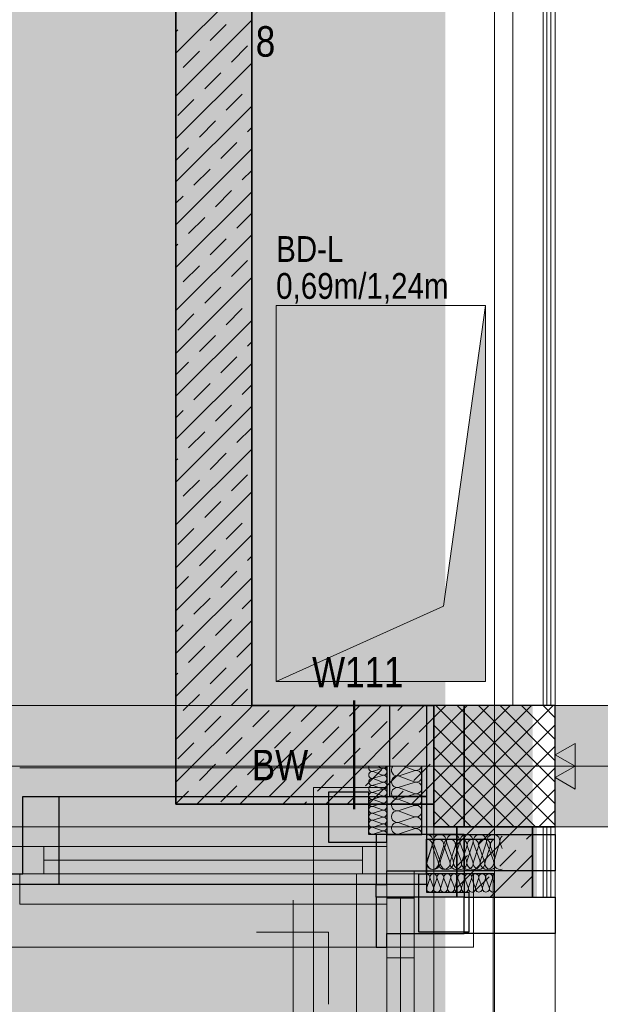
# Model space of a CAD drawing. Extents: x -620 to 300, y 62 to 1107.
# Tile 63 of 109: x -487 to -449, y 585 to 650. Entities that reach past the tile are written whole.
import ezdxf
from ezdxf.lldxf.tags import DXFTag

# ---------------------------------------------------------------- set-up
doc = ezdxf.new("R2010")
doc.units = 0
doc.layers.get('0').update_dxf_attribs({"lineweight": 35})
for name, color, linetype, lineweight, true_color in [('00 -Bauelemente -Dämmung innen', 7, 'Continuous', 9, 0xff7fe6), ('00 -Bauelemente -Gipskarton', 7, 'Continuous', 9, 0xff7fe6), ('30 -33 Aussenwände- 3 Aussenstützen', 7, 'Continuous', 50, 0x0000dd), ('30 -33 Aussenwände- 7 Fassade_ Elemente', 7, 'Continuous', 9, 0x00aacc), ('30 -34 Innenwände- 1 tragend', 7, 'Continuous', 13, 0xdd0806), ('30 -34 Innenwände- 2 nichttragend', 7, 'Continuous', 18, 0xff7fe6), ('30 -35 Decken- 1 Konstruktion-Träger- Stahlbeton', 7, 'grob-A06G9G5Q8I', 13, 0x33aa00), ('30 -35 Decken- 11 Bodendurchbruch', 7, 'Continuous', 15, 0x599559), ('60- 61 allgemeine Ausstattung- 1 Möbel', 7, 'Continuous', 9, 0x00cccc), ('70 -72 Beschriftung- 1 Beschriftung allgemein', 7, 'Continuous', 9, 0xff6633), ('70 -72 Beschriftung- 2 Beschriftung Bauteile', 7, 'Continuous', 9, 0x9999ff), ('70 -76 Bemaßung- 2 Allgemein', 9, 'Continuous', 5, 0x808080), ('iwb_Layout BA_Markierung', 7, 'Continuous', 9, 0xbadcdc), ('iwb_Schraffur_ Verglasung', 5, 'Continuous', 13, 0x0000ff), ('iwb_Schraffur_BW', 7, 'Continuous', 13, 0x7400e8), ('iwb_Sichtbeton', 2, 'Continuous', 50, 0xffff00), ('iwb_Sichtbeton-Shading', 2, 'Continuous', 50, 0xffff00)]:
    doc.layers.add(name, color=color, linetype=linetype, lineweight=lineweight, true_color=true_color)
for name, color, linetype, lineweight in [('70 -71 Achsen- 1 Gebäudeachsen', 7, 'STRICHPUNKT2-A06G9G5P8I', 18), ('70 -75 Raumstempel- 3 Wandstempel', 7, 'Continuous', 50), ('Keine', 7, 'Continuous', 9)]:
    doc.layers.add(name, color=color, linetype=linetype, lineweight=lineweight)
doc.layers.add('iwb_Schraffur_Unterzug', color=7, linetype='Continuous', lineweight=5, true_color=0xffffcc, plot=False)
doc.styles.get("Standard").update_dxf_attribs({"font": 'ARIALN.TTF'})
tags = doc.linetypes.add('grob-A06G9G5Q8I', pattern=[14, 3, -8, 3]).pattern_tags.tags
tags[8:9] = [DXFTag(74, 4), DXFTag(75, 0), DXFTag(340, '0'), DXFTag(46, 0.0), DXFTag(50, 0.0), DXFTag(44, 0.0), DXFTag(45, 0.0)]
tags[6:7] = [DXFTag(74, 4), DXFTag(75, 0), DXFTag(340, '0'), DXFTag(46, 0.0), DXFTag(50, 0.0), DXFTag(44, 0.0), DXFTag(45, 0.0)]
tags[4:5] = [DXFTag(74, 4), DXFTag(75, 0), DXFTag(340, '0'), DXFTag(46, 0.0), DXFTag(50, 0.0), DXFTag(44, 0.0), DXFTag(45, 0.0)]
tags = doc.linetypes.add('STRICHPUNKT2-A06G9G5P8I', pattern=[12.7, 6.35, -3.175, 0, -3.175]).pattern_tags.tags
tags[10:11] = [DXFTag(74, 4), DXFTag(75, 0), DXFTag(340, '0'), DXFTag(46, 0.0), DXFTag(50, 0.0), DXFTag(44, 0.0), DXFTag(45, 0.0)]
tags[8:9] = [DXFTag(74, 4), DXFTag(75, 0), DXFTag(340, '0'), DXFTag(46, 0.0), DXFTag(50, 0.0), DXFTag(44, 0.0), DXFTag(45, 0.0)]
tags[6:7] = [DXFTag(74, 4), DXFTag(75, 0), DXFTag(340, '0'), DXFTag(46, 0.0), DXFTag(50, 0.0), DXFTag(44, 0.0), DXFTag(45, 0.0)]
tags[4:5] = [DXFTag(74, 4), DXFTag(75, 0), DXFTag(340, '0'), DXFTag(46, 0.0), DXFTag(50, 0.0), DXFTag(44, 0.0), DXFTag(45, 0.0)]

# ---------------------------------------------------------------- blocks, each defined once
blk = doc.blocks.new('Shading-A06G9G1F8I', base_point=(-452.678, 592.291))
at = {"layer": 'iwb_Sichtbeton-Shading', "color": 51, "true_color": 0xffff7f}
for points in [[(-476.778, 768.431), (-476.178, 768.431), (-476.778, 605.034), (-476.178, 605.034)], [(-452.678, 592.291), (-453.278, 592.291), (-452.678, 596.931), (-453.278, 596.931)]]:
    blk.add_solid(points, dxfattribs=at)
blk = doc.blocks.new('Polygon-A06G9G5H8I')
at = {"color": 0, "linetype": 'ByBlock', "lineweight": -2, "ltscale": 0.13}
blk.add_solid([(-458.82, 78.086), (-538.531, 77.874), (-458.653, 1075.291), (-538.531, 1075.291)], dxfattribs=at)
blk = doc.blocks.new('Referenz-A06G9G5R8I')
at = {"layer": '00 -Bauelemente -Dämmung innen', "color": 0, "linetype": 'Continuous', "ltscale": 0.13}
for p, q in [((-454.278, 604.931), (-454.278, 761.931)), ((-452.278, 604.931), (-452.278, 761.931)), ((-452.978, 592.291), (-452.978, 596.931)), ((-452.278, 592.291), (-452.278, 596.931))]:
    blk.add_line(p, q, dxfattribs=at)
at = {"layer": '00 -Bauelemente -Gipskarton', "color": 0, "linetype": 'Continuous', "ltscale": 0.13}
for p, q in [((-452.278, 604.931), (-452.278, 761.931)), ((-452.028, 604.931), (-452.028, 761.931)), ((-451.778, 604.931), (-451.778, 761.931)), ((-452.278, 592.291), (-452.278, 596.931)), ((-452.028, 592.291), (-452.028, 596.931)), ((-451.778, 592.291), (-451.778, 596.931))]:
    blk.add_line(p, q, dxfattribs=at)
at = {"layer": '30 -33 Aussenwände- 3 Aussenstützen', "color": 0, "lineweight": 9}
for p, q in [((-459.478, 604.15), (-458.697, 604.931)), ((-459.478, 602.735), (-457.283, 604.931)), ((-459.478, 601.321), (-455.868, 604.931)), ((-459.478, 599.907), (-454.454, 604.931)), ((-459.478, 598.493), (-453.04, 604.931)), ((-459.478, 597.079), (-451.626, 604.931)), ((-459.36, 604.931), (-451.478, 597.049)), ((-457.946, 604.931), (-451.478, 598.463)), ((-456.532, 604.931), (-451.478, 599.877)), ((-455.118, 604.931), (-451.478, 601.292)), ((-453.704, 604.931), (-451.478, 602.706)), ((-452.289, 604.931), (-451.478, 604.12)), ((-459.478, 603.635), (-452.775, 596.931)), ((-458.211, 596.931), (-451.478, 603.664)), ((-459.478, 602.221), (-454.189, 596.931)), ((-456.797, 596.931), (-451.478, 602.25)), ((-455.478, 601.931), (-455.478, 599.931)), ((-459.478, 600.806), (-455.603, 596.931)), ((-456.478, 600.931), (-454.478, 600.931)), ((-455.383, 596.931), (-451.478, 600.836)), ((-459.478, 599.392), (-457.017, 596.931)), ((-453.969, 596.931), (-451.478, 599.422)), ((-459.478, 597.978), (-458.432, 596.931)), ((-452.555, 596.931), (-451.478, 598.008))]:
    blk.add_line(p, q, dxfattribs=at)
at = {"layer": '30 -33 Aussenwände- 3 Aussenstützen', "color": 0, "linetype": 'Continuous', "lineweight": -2, "ltscale": 0.25}
for p, q in [((-451.478, 604.931), (-459.478, 604.931)), ((-459.478, 604.931), (-459.478, 596.931)), ((-451.478, 596.931), (-451.478, 604.931)), ((-459.478, 596.931), (-451.478, 596.931))]:
    blk.add_line(p, q, dxfattribs=at)
at = {"layer": '30 -33 Aussenwände- 7 Fassade_ Elemente', "color": 0, "linetype": 'Continuous', "ltscale": 0.13}
for p, q in [((-538.531, 604.931), (-459.978, 604.931)), ((-459.978, 604.931), (-459.978, 593.831)), ((-455.478, 599.931), (-455.478, 601.931)), ((-455.478, 599.931), (-455.478, 601.931)), ((-462.875, 600.79), (-463.475, 600.597)), ((-462.875, 600.812), (-463.197, 600.932)), ((-460.778, 600.669), (-461.489, 600.931)), ((-454.478, 600.931), (-456.478, 600.931)), ((-454.478, 600.931), (-456.478, 600.931)), ((-462.876, 600.33), (-463.476, 600.138)), ((-463.476, 600.115), (-462.876, 599.893)), ((-463.475, 600.575), (-462.876, 600.353)), ((-460.778, 600.631), (-461.778, 600.31)), ((-461.778, 600.272), (-460.778, 599.903)), ((-462.578, 599.531), (-467.418, 599.531)), ((-467.418, 599.531), (-467.418, 542.331)), ((-462.876, 599.87), (-463.476, 599.678)), ((-463.476, 599.656), (-462.876, 599.433)), ((-462.876, 599.411), (-463.476, 599.218)), ((-462.578, 596.431), (-462.578, 599.531)), ((-460.778, 599.865), (-461.778, 599.544)), ((-461.778, 599.506), (-460.778, 599.136)), ((-462.877, 598.951), (-463.477, 598.759)), ((-463.477, 598.736), (-462.877, 598.514)), ((-463.476, 599.196), (-462.877, 598.974)), ((-460.778, 599.099), (-461.778, 598.778)), ((-461.778, 598.74), (-460.778, 598.37)), ((-462.877, 598.492), (-463.477, 598.299)), ((-463.477, 598.277), (-462.877, 598.054)), ((-460.778, 598.333), (-461.778, 598.012)), ((-463.478, 597.817), (-462.878, 597.595)), ((-462.878, 597.572), (-463.478, 597.38)), ((-462.877, 598.032), (-463.477, 597.84)), ((-461.778, 597.974), (-460.778, 597.604)), ((-460.778, 597.567), (-461.778, 597.245)), ((-463.478, 597.357), (-462.878, 597.135)), ((-462.878, 597.113), (-463.478, 596.92)), ((-463.478, 596.898), (-462.878, 596.676)), ((-461.778, 597.208), (-460.778, 596.838)), ((-460.778, 596.801), (-461.778, 596.479)), ((-462.878, 596.653), (-463.479, 596.461)), ((-451.478, 596.431), (-462.578, 596.431)), ((-457.478, 596.431), (-451.478, 596.431)), ((-457.478, 592.291), (-457.478, 596.431)), ((-451.478, 596.431), (-451.478, 592.291)), ((-451.478, 545.431), (-451.478, 596.431)), ((-459.609, 595.631), (-459.93, 594.631)), ((-459.553, 595.856), (-459.923, 594.706)), ((-459.201, 594.631), (-459.571, 595.631)), ((-459.085, 594.706), (-459.51, 595.856)), ((-458.843, 595.631), (-459.164, 594.631)), ((-458.672, 595.856), (-459.042, 594.706)), ((-458.435, 594.631), (-458.805, 595.631)), ((-458.204, 594.706), (-458.629, 595.856)), ((-458.077, 595.631), (-458.398, 594.631)), ((-457.791, 595.856), (-458.161, 594.706)), ((-457.669, 594.631), (-458.039, 595.631)), ((-457.323, 594.706), (-457.748, 595.856)), ((-457.31, 595.631), (-457.632, 594.631)), ((-456.91, 595.856), (-457.28, 594.706)), ((-456.903, 594.631), (-457.273, 595.631)), ((-456.442, 594.706), (-456.867, 595.856)), ((-456.544, 595.631), (-456.866, 594.631)), ((-456.137, 594.631), (-456.507, 595.631)), ((-456.029, 595.856), (-456.399, 594.706)), ((-455.778, 595.631), (-456.1, 594.631)), ((-455.561, 594.706), (-455.986, 595.856)), ((-455.741, 595.631), (-455.478, 594.921)), ((-455.148, 595.856), (-455.518, 594.706)), ((-455.105, 595.856), (-454.978, 595.513)), ((-462.578, 594.031), (-462.578, 547.831)), ((-460.778, 594.031), (-462.578, 594.031)), ((-460.778, 547.831), (-460.778, 594.031)), ((-459.978, 593.831), (-456.878, 593.831)), ((-456.878, 593.831), (-456.878, 588.991)), ((-459.756, 593.531), (-459.949, 592.931)), ((-459.512, 592.931), (-459.734, 593.531)), ((-459.297, 593.531), (-459.489, 592.931)), ((-459.052, 592.932), (-459.274, 593.531)), ((-458.837, 593.532), (-459.03, 592.932)), ((-458.592, 592.932), (-458.815, 593.532)), ((-458.378, 593.532), (-458.57, 592.932)), ((-458.133, 592.932), (-458.355, 593.532)), ((-457.918, 593.532), (-458.11, 592.932)), ((-457.673, 592.933), (-457.895, 593.532)), ((-457.458, 593.533), (-457.651, 592.933)), ((-457.213, 592.933), (-457.436, 593.533)), ((-456.999, 593.533), (-457.191, 592.933)), ((-456.754, 592.933), (-456.976, 593.533)), ((-456.539, 593.534), (-456.731, 592.933)), ((-456.294, 592.934), (-456.516, 593.534)), ((-456.079, 593.534), (-456.272, 592.934)), ((-455.835, 592.934), (-456.057, 593.534)), ((-455.62, 593.534), (-455.812, 592.934)), ((-455.597, 593.534), (-455.478, 593.212)), ((-451.478, 592.291), (-457.478, 592.291)), ((-466.418, 589.991), (-471.165, 589.991)), ((-466.418, 585.245), (-466.418, 589.991)), ((-462.578, 585.245), (-462.578, 589.891)), ((-462.578, 589.891), (-460.778, 589.891)), ((-460.778, 589.891), (-460.778, 585.245)), ((-451.478, 589.891), (-451.478, 585.245)), ((-456.878, 588.991), (-538.531, 588.991)), ((-471.165, 588.991), (-467.418, 588.991)), ((-467.418, 588.991), (-467.418, 585.245))]:
    blk.add_line(p, q, dxfattribs=at)
at = {"layer": '30 -33 Aussenwände- 7 Fassade_ Elemente', "color": 0, "linetype": 'Continuous', "lineweight": -2, "ltscale": 0.25}
for p, q in [((-462.378, 604.931), (-459.978, 604.931)), ((-462.378, 598.931), (-462.378, 604.931)), ((-459.978, 604.931), (-459.978, 598.931)), ((-462.578, 600.931), (-462.578, 596.431)), ((-460.278, 596.431), (-460.278, 600.931)), ((-486.578, 593.831), (-486.578, 598.931)), ((-486.578, 598.931), (-484.178, 598.931)), ((-484.178, 598.931), (-459.978, 598.931)), ((-484.178, 593.131), (-484.178, 598.931)), ((-471.165, 598.931), (-459.978, 598.931)), ((-463.778, 599.231), (-466.418, 599.231)), ((-466.418, 599.231), (-466.418, 595.931)), ((-463.778, 596.431), (-463.778, 599.231)), ((-459.978, 598.931), (-462.378, 598.931)), ((-459.978, 598.931), (-459.978, 593.131)), ((-459.978, 598.931), (-459.978, 596.431)), ((-462.578, 596.431), (-463.778, 596.431)), ((-457.478, 596.431), (-463.278, 596.431)), ((-463.278, 596.431), (-463.278, 593.131)), ((-462.578, 596.431), (-460.278, 596.431)), ((-462.578, 595.931), (-462.578, 596.431)), ((-459.978, 596.431), (-457.478, 596.431)), ((-457.478, 596.431), (-457.478, 592.291)), ((-457.478, 594.031), (-457.478, 596.431)), ((-457.478, 596.431), (-451.478, 596.431)), ((-451.478, 596.431), (-451.478, 594.031)), ((-466.418, 595.931), (-462.578, 595.931)), ((-459.978, 593.831), (-459.978, 596.131)), ((-459.978, 596.131), (-455.478, 596.131)), ((-487.478, 593.831), (-486.578, 593.831)), ((-462.578, 593.131), (-462.578, 594.031)), ((-462.578, 594.031), (-457.478, 594.031)), ((-460.478, 589.991), (-460.478, 593.831)), ((-460.478, 593.831), (-459.978, 593.831)), ((-459.978, 593.831), (-459.978, 592.631)), ((-455.478, 593.831), (-459.978, 593.831)), ((-451.478, 594.031), (-457.478, 594.031)), ((-484.178, 593.131), (-487.478, 593.131)), ((-459.978, 593.131), (-484.178, 593.131)), ((-463.278, 593.131), (-471.165, 593.131)), ((-463.278, 592.291), (-463.278, 593.131)), ((-463.278, 593.131), (-462.578, 593.131)), ((-457.478, 592.291), (-463.278, 592.291)), ((-463.278, 592.291), (-463.278, 588.991)), ((-459.978, 592.631), (-457.178, 592.631)), ((-457.478, 589.891), (-457.478, 592.291)), ((-457.478, 592.291), (-451.478, 592.291)), ((-457.178, 592.631), (-457.178, 589.991)), ((-451.478, 592.291), (-451.478, 589.891)), ((-462.578, 588.991), (-462.578, 589.891)), ((-462.578, 589.891), (-457.478, 589.891)), ((-457.178, 589.991), (-460.478, 589.991)), ((-451.478, 589.891), (-457.478, 589.891)), ((-463.278, 588.991), (-462.578, 588.991))]:
    blk.add_line(p, q, dxfattribs=at)
at = {"layer": '30 -33 Aussenwände- 7 Fassade_ Elemente', "color": 0}
for p, q in [((-462.578, 600.831), (-486.778, 600.831)), ((-462.578, 595.631), (-462.578, 600.831)), ((-485.178, 595.631), (-486.778, 595.631)), ((-485.178, 595.631), (-464.178, 595.631)), ((-485.178, 595.631), (-485.178, 593.831)), ((-464.178, 595.631), (-464.178, 593.831)), ((-464.178, 595.631), (-462.578, 595.631)), ((-462.578, 595.631), (-462.578, 593.831)), ((-485.178, 594.731), (-464.178, 594.731)), ((-486.778, 591.831), (-486.778, 593.831)), ((-486.778, 593.831), (-485.178, 593.831)), ((-464.178, 593.831), (-485.178, 593.831)), ((-464.578, 548.031), (-464.578, 593.831)), ((-464.578, 593.831), (-462.578, 593.831)), ((-462.578, 593.831), (-464.178, 593.831)), ((-462.578, 593.831), (-462.578, 591.831)), ((-462.578, 593.831), (-462.578, 592.231)), ((-460.778, 593.831), (-462.578, 593.831)), ((-455.578, 593.831), (-460.778, 593.831)), ((-460.778, 592.231), (-460.778, 593.831)), ((-455.578, 548.031), (-455.578, 593.831)), ((-462.578, 591.831), (-486.778, 591.831)), ((-462.578, 549.631), (-462.578, 592.231)), ((-462.578, 592.231), (-460.778, 592.231)), ((-461.678, 592.231), (-461.678, 549.631)), ((-460.778, 592.231), (-460.778, 549.631))]:
    blk.add_line(p, q, dxfattribs=at)
at = {"layer": '30 -33 Aussenwände- 7 Fassade_ Elemente', "color": 0, "linetype": 'Continuous', "lineweight": 18, "ltscale": 0.18}
for p, q in [((-488.378, 595.631), (-486.578, 595.631)), ((-486.578, 595.631), (-486.578, 593.831)), ((-486.578, 593.831), (-488.378, 593.831)), ((-462.578, 592.231), (-462.578, 594.031)), ((-462.578, 594.031), (-460.778, 594.031)), ((-460.778, 594.031), (-460.778, 592.231)), ((-460.778, 592.231), (-462.578, 592.231)), ((-461.678, 592.231), (-461.678, 549.631)), ((-462.578, 589.891), (-460.778, 589.891)), ((-462.578, 588.291), (-462.578, 589.891)), ((-460.778, 589.891), (-460.778, 588.291)), ((-460.778, 588.291), (-462.578, 588.291)), ((-461.678, 585.245), (-461.678, 588.291))]:
    blk.add_line(p, q, dxfattribs=at)
at = {"layer": '30 -33 Aussenwände- 7 Fassade_ Elemente', "color": 0, "linetype": 'Continuous', "ltscale": 0.13}
for centre, major_axis, end_param in [((-463.546, 600.816), (-0.198, 0.116), 2.411197), ((-462.805, 601.031), (-0.071, -0.219), 1.434048), ((-462.805, 600.571), (0.186, 0.135), 1.254884), ((-462.805, 600.571), (0.186, -0.135), 1.254884), ((-461.896, 600.674), (-0.283, 0.257), 2.619647), ((-460.661, 601.033), (-0.117, -0.364), 1.613483), ((-463.546, 599.897), (0.071, 0.219), 3.765224), ((-463.546, 600.356), (0.071, 0.219), 3.765224), ((-463.546, 600.356), (-0.186, 0.135), 1.255075), ((-463.546, 600.356), (0.071, 0.219), 1.255075), ((-463.546, 600.356), (-0.186, -0.135), 1.255075), ((-463.546, 599.897), (0.071, 0.219), 1.255075), ((-462.805, 600.571), (-0.071, -0.219), 1.254884), ((-462.805, 600.111), (-0.071, -0.219), 3.764652), ((-462.805, 600.111), (0.186, 0.135), 1.254884), ((-462.805, 600.111), (0.186, -0.135), 1.254884), ((-461.896, 599.908), (0.117, 0.364), 3.765224), ((-461.896, 599.908), (-0.31, 0.225), 1.255075), ((-461.896, 599.908), (0.117, 0.364), 1.255075), ((-460.661, 600.267), (0.31, 0.225), 1.254884), ((-460.661, 600.267), (-0.117, -0.364), 1.254884), ((-460.661, 600.267), (0.31, -0.225), 1.254884), ((-463.546, 599.897), (-0.186, 0.135), 1.255075), ((-463.547, 599.437), (0.071, 0.219), 3.765224), ((-463.546, 599.897), (-0.186, -0.135), 1.255075), ((-462.806, 599.192), (-0.071, -0.219), 3.764652), ((-462.805, 600.111), (-0.071, -0.219), 1.254884), ((-462.806, 599.652), (-0.071, -0.219), 3.764652), ((-462.806, 599.652), (0.186, 0.135), 1.254884), ((-462.806, 599.652), (-0.071, -0.219), 1.254884), ((-462.806, 599.652), (0.186, -0.135), 1.254884), ((-461.896, 599.142), (0.117, 0.364), 3.765224), ((-461.896, 599.908), (-0.31, -0.225), 1.255075), ((-461.896, 599.142), (0.117, 0.364), 1.255075), ((-460.661, 599.501), (-0.117, -0.364), 3.764652), ((-460.661, 599.501), (0.31, 0.225), 1.254884), ((-460.661, 599.501), (0.31, -0.225), 1.254884), ((-463.547, 598.518), (0.071, 0.219), 3.765224), ((-463.547, 598.977), (0.071, 0.219), 3.765224), ((-462.806, 598.733), (-0.071, -0.219), 3.764652), ((-461.896, 599.142), (-0.31, 0.225), 1.255075), ((-461.896, 598.376), (0.117, 0.364), 3.765224), ((-461.896, 599.142), (-0.31, -0.225), 1.255075), ((-460.661, 599.501), (-0.117, -0.364), 1.254884), ((-460.661, 598.735), (-0.117, -0.364), 3.764652), ((-460.661, 598.735), (0.31, 0.225), 1.254884), ((-460.661, 598.735), (0.31, -0.225), 1.254884), ((-463.548, 598.058), (0.071, 0.219), 3.765224), ((-462.807, 598.273), (-0.071, -0.219), 3.764652), ((-460.661, 598.735), (-0.117, -0.364), 1.254884), ((-460.661, 597.969), (-0.117, -0.364), 3.764652), ((-463.548, 597.599), (0.071, 0.219), 3.765224), ((-462.807, 597.813), (-0.071, -0.219), 3.764652), ((-462.807, 597.354), (-0.071, -0.219), 3.764652), ((-461.896, 597.61), (0.117, 0.364), 3.765224), ((-460.661, 597.203), (-0.117, -0.364), 3.764652), ((-463.548, 597.139), (0.071, 0.219), 3.765224), ((-463.549, 596.679), (0.071, 0.219), 3.765224), ((-462.808, 596.894), (-0.071, -0.219), 3.764652), ((-461.896, 596.844), (0.117, 0.364), 3.765224), ((-460.661, 596.437), (0.383, -0.005), 1.896254), ((-462.808, 596.434), (0.23, -0.003), 1.896254), ((-459.972, 595.991), (0.419, -0.135), 1.896254), ((-459.207, 595.748), (0.364, -0.117), 3.764652), ((-459.091, 595.991), (0.419, -0.135), 3.764652), ((-458.441, 595.748), (0.364, -0.117), 3.764652), ((-458.21, 595.991), (0.419, -0.135), 3.764652), ((-457.675, 595.748), (0.364, -0.117), 3.764652), ((-457.675, 595.748), (0.225, 0.31), 1.254884), ((-457.329, 595.991), (0.419, -0.135), 3.764652), ((-457.329, 595.991), (-0.258, 0.356), 1.254884), ((-457.329, 595.991), (0.258, 0.356), 1.254884), ((-456.909, 595.748), (0.364, -0.117), 3.764652), ((-456.909, 595.748), (0.225, 0.31), 1.254884), ((-457.329, 595.991), (0.419, -0.135), 1.254884), ((-456.448, 595.991), (0.419, -0.135), 3.764652), ((-456.448, 595.991), (-0.258, 0.356), 1.254884), ((-456.448, 595.991), (0.258, 0.356), 1.254884), ((-456.143, 595.748), (0.225, 0.31), 1.254884), ((-456.448, 595.991), (0.419, -0.135), 1.254884), ((-455.567, 595.991), (-0.258, 0.356), 1.254884), ((-455.567, 595.991), (0.258, 0.356), 1.254884), ((-455.567, 595.991), (0.419, -0.135), 1.254884), ((-454.686, 595.991), (-0.292, 0.329), 1.157172), ((-459.973, 595.748), (0.364, -0.117), 1.896254), ((-457.675, 595.748), (-0.225, 0.31), 1.254884), ((-457.675, 595.748), (0.364, -0.117), 1.254884), ((-456.909, 595.748), (-0.225, 0.31), 1.254884), ((-456.909, 595.748), (0.364, -0.117), 1.254884), ((-456.143, 595.748), (-0.225, 0.31), 1.254884), ((-456.143, 595.748), (0.364, -0.117), 1.254884), ((-455.377, 595.748), (-0.102, 0.369), 1.613483), ((-459.504, 594.571), (-0.419, 0.135), 3.765224), ((-459.566, 594.514), (-0.364, 0.117), 3.765224), ((-458.8, 594.514), (-0.364, 0.117), 3.765224), ((-458.623, 594.571), (-0.419, 0.135), 3.765224), ((-458.034, 594.514), (-0.364, 0.117), 3.765224), ((-457.742, 594.571), (-0.419, 0.135), 3.765224), ((-457.268, 594.514), (-0.364, 0.117), 1.255075), ((-457.268, 594.514), (-0.364, 0.117), 3.765224), ((-457.268, 594.514), (-0.225, -0.31), 1.255075), ((-456.861, 594.571), (-0.419, 0.135), 1.255075), ((-456.861, 594.571), (-0.419, 0.135), 3.765224), ((-456.861, 594.571), (-0.258, -0.356), 1.255075), ((-457.268, 594.514), (0.225, -0.31), 1.255075), ((-456.502, 594.514), (-0.364, 0.117), 3.765224), ((-456.502, 594.514), (-0.364, 0.117), 1.255075), ((-456.502, 594.514), (-0.225, -0.31), 1.255075), ((-456.861, 594.571), (0.258, -0.356), 1.255075), ((-455.98, 594.571), (-0.419, 0.135), 3.765224), ((-455.98, 594.571), (-0.419, 0.135), 1.255075), ((-456.502, 594.514), (0.225, -0.31), 1.255075), ((-455.98, 594.571), (-0.258, -0.356), 1.255075), ((-455.735, 594.514), (-0.364, 0.117), 2.619647), ((-455.98, 594.571), (0.258, -0.356), 1.255075), ((-455.099, 594.571), (-0.419, 0.135), 2.160679), ((-459.975, 593.601), (0.219, -0.07), 1.896254), ((-459.515, 593.602), (0.219, -0.07), 3.764652), ((-459.056, 593.602), (0.219, -0.07), 3.764652), ((-458.596, 593.602), (0.219, -0.07), 3.764652), ((-458.137, 593.603), (0.219, -0.07), 3.764652), ((-457.677, 593.603), (0.219, -0.07), 3.764652), ((-457.217, 593.603), (0.219, -0.07), 3.764652), ((-456.758, 593.604), (0.219, -0.07), 3.764652), ((-456.758, 593.604), (-0.135, 0.186), 1.254884), ((-456.758, 593.604), (0.135, 0.186), 1.254884), ((-456.758, 593.604), (0.219, -0.07), 1.254884), ((-456.298, 593.604), (0.219, -0.07), 3.764652), ((-456.298, 593.604), (-0.135, 0.186), 1.254884), ((-456.298, 593.604), (0.135, 0.186), 1.254884), ((-456.298, 593.604), (0.219, -0.07), 1.254884), ((-455.838, 593.604), (-0.135, 0.186), 1.254884), ((-455.838, 593.604), (0.135, 0.186), 1.254884), ((-455.838, 593.604), (0.219, -0.07), 1.254884), ((-455.379, 593.605), (-0.1, 0.207), 1.434048), ((-459.73, 592.861), (-0.219, 0.07), 3.765224), ((-459.271, 592.861), (-0.219, 0.07), 3.765224), ((-458.811, 592.861), (-0.219, 0.07), 3.765224), ((-458.351, 592.862), (-0.219, 0.07), 3.765224), ((-457.892, 592.862), (-0.219, 0.07), 3.765224), ((-457.432, 592.862), (-0.219, 0.07), 3.765224), ((-456.972, 592.863), (-0.219, 0.07), 3.765224), ((-456.513, 592.863), (-0.219, 0.07), 3.765224), ((-456.513, 592.863), (-0.219, 0.07), 1.255075), ((-456.513, 592.863), (0.135, -0.186), 1.255075), ((-456.053, 592.863), (-0.219, 0.07), 1.255075), ((-456.053, 592.863), (-0.219, 0.07), 3.765224), ((-456.053, 592.863), (0.135, -0.186), 1.255075), ((-455.593, 592.864), (-0.219, 0.07), 2.411197), ((-456.513, 592.863), (-0.135, -0.186), 1.255075), ((-456.053, 592.863), (-0.135, -0.186), 1.255075)]:
    blk.add_ellipse(centre, major_axis=major_axis, ratio=1, start_param=0, end_param=end_param, dxfattribs=at)
at = {"layer": '30 -34 Innenwände- 1 tragend', "color": 0, "linetype": 'Continuous', "ltscale": 0.13}
for p, q in [((-476.478, 768.431), (-476.478, 598.431)), ((-471.478, 761.931), (-471.478, 604.931)), ((-471.478, 604.931), (-459.478, 604.931)), ((-459.478, 598.431), (-459.478, 604.931)), ((-476.478, 598.431), (-459.478, 598.431)), ((-457.978, 596.931), (-457.978, 592.291)), ((-457.978, 596.931), (-452.978, 596.931)), ((-452.978, 596.931), (-452.978, 592.291)), ((-457.978, 592.291), (-452.978, 592.291))]:
    blk.add_line(p, q, dxfattribs=at)
at = {"layer": '30 -34 Innenwände- 1 tragend', "color": 0, "lineweight": 35}
for p, q in [((-476.478, 768.431), (-476.478, 598.431)), ((-471.478, 761.931), (-471.478, 604.931)), ((-471.478, 604.931), (-459.478, 604.931)), ((-476.478, 598.431), (-459.478, 598.431)), ((-457.978, 596.931), (-457.978, 592.291)), ((-452.978, 596.931), (-452.978, 592.291))]:
    blk.add_line(p, q, dxfattribs=at)
at = {"layer": '30 -34 Innenwände- 1 tragend', "color": 0, "lineweight": 9}
for p, q in [((-476.478, 647.961), (-471.478, 652.961)), ((-476.478, 647.961), (-471.478, 652.961)), ((-476.478, 645.132), (-471.478, 650.132)), ((-476.478, 645.132), (-471.478, 650.132)), ((-476.478, 649.375), (-476.353, 649.501)), ((-476.478, 649.375), (-476.353, 649.501)), ((-474.231, 648.793), (-473.171, 649.854)), ((-474.231, 648.793), (-473.171, 649.854)), ((-472.817, 647.379), (-471.756, 648.44)), ((-472.817, 647.379), (-471.756, 648.44)), ((-475.999, 647.026), (-474.938, 648.086)), ((-475.999, 647.026), (-474.938, 648.086)), ((-476.478, 642.304), (-471.478, 647.304)), ((-476.478, 642.304), (-471.478, 647.304)), ((-474.585, 645.612), (-473.524, 646.672)), ((-474.585, 645.612), (-473.524, 646.672)), ((-476.353, 643.844), (-475.292, 644.904)), ((-476.353, 643.844), (-475.292, 644.904)), ((-473.171, 644.197), (-472.11, 645.258)), ((-473.171, 644.197), (-472.11, 645.258)), ((-476.478, 639.476), (-471.478, 644.476)), ((-476.478, 639.476), (-471.478, 644.476)), ((-474.938, 642.43), (-473.878, 643.49)), ((-474.938, 642.43), (-473.878, 643.49)), ((-471.756, 642.783), (-471.478, 643.061)), ((-471.756, 642.783), (-471.478, 643.061)), ((-476.478, 640.89), (-475.646, 641.722)), ((-476.478, 640.89), (-475.646, 641.722)), ((-476.478, 636.647), (-471.478, 641.647)), ((-476.478, 636.647), (-471.478, 641.647)), ((-473.524, 641.015), (-472.464, 642.076)), ((-473.524, 641.015), (-472.464, 642.076)), ((-475.292, 639.248), (-474.231, 640.308)), ((-475.292, 639.248), (-474.231, 640.308)), ((-472.11, 639.601), (-471.478, 640.233)), ((-472.11, 639.601), (-471.478, 640.233)), ((-476.478, 633.819), (-471.478, 638.819)), ((-476.478, 633.819), (-471.478, 638.819)), ((-476.478, 638.061), (-475.999, 638.54)), ((-476.478, 638.061), (-475.999, 638.54)), ((-473.878, 637.833), (-472.817, 638.894)), ((-473.878, 637.833), (-472.817, 638.894)), ((-475.646, 636.066), (-474.585, 637.126)), ((-475.646, 636.066), (-474.585, 637.126)), ((-472.464, 636.419), (-471.478, 637.404)), ((-472.464, 636.419), (-471.478, 637.404)), ((-476.478, 630.99), (-471.478, 635.99)), ((-476.478, 630.99), (-471.478, 635.99)), ((-476.478, 635.233), (-476.353, 635.358)), ((-476.478, 635.233), (-476.353, 635.358)), ((-474.231, 634.651), (-473.171, 635.712)), ((-474.231, 634.651), (-473.171, 635.712)), ((-475.999, 632.884), (-474.938, 633.944)), ((-475.999, 632.884), (-474.938, 633.944)), ((-472.817, 633.237), (-471.756, 634.298)), ((-472.817, 633.237), (-471.756, 634.298)), ((-476.478, 628.162), (-471.478, 633.162)), ((-476.478, 628.162), (-471.478, 633.162)), ((-474.585, 631.469), (-473.524, 632.53)), ((-474.585, 631.469), (-473.524, 632.53)), ((-476.353, 629.702), (-475.292, 630.762)), ((-476.353, 629.702), (-475.292, 630.762)), ((-473.171, 630.055), (-472.11, 631.116)), ((-473.171, 630.055), (-472.11, 631.116)), ((-476.478, 625.333), (-471.478, 630.333)), ((-476.478, 625.333), (-471.478, 630.333)), ((-474.938, 628.287), (-473.878, 629.348)), ((-474.938, 628.287), (-473.878, 629.348)), ((-471.756, 628.641), (-471.478, 628.919)), ((-471.756, 628.641), (-471.478, 628.919)), ((-476.478, 626.748), (-475.646, 627.58)), ((-476.478, 626.748), (-475.646, 627.58)), ((-476.478, 622.505), (-471.478, 627.505)), ((-476.478, 622.505), (-471.478, 627.505)), ((-473.524, 626.873), (-472.464, 627.934)), ((-473.524, 626.873), (-472.464, 627.934)), ((-475.292, 625.105), (-474.231, 626.166)), ((-475.292, 625.105), (-474.231, 626.166)), ((-472.11, 625.459), (-471.478, 626.091)), ((-472.11, 625.459), (-471.478, 626.091)), ((-473.878, 623.691), (-472.817, 624.752)), ((-473.878, 623.691), (-472.817, 624.752)), ((-476.478, 619.677), (-471.478, 624.677)), ((-476.478, 619.677), (-471.478, 624.677)), ((-476.478, 623.919), (-475.999, 624.398)), ((-476.478, 623.919), (-475.999, 624.398)), ((-475.646, 621.923), (-474.585, 622.984)), ((-475.646, 621.923), (-474.585, 622.984)), ((-472.464, 622.277), (-471.478, 623.262)), ((-472.464, 622.277), (-471.478, 623.262)), ((-476.478, 616.848), (-471.478, 621.848)), ((-476.478, 616.848), (-471.478, 621.848)), ((-474.231, 620.509), (-473.171, 621.57)), ((-474.231, 620.509), (-473.171, 621.57)), ((-476.478, 621.091), (-476.353, 621.216)), ((-476.478, 621.091), (-476.353, 621.216)), ((-475.999, 618.741), (-474.938, 619.802)), ((-475.999, 618.741), (-474.938, 619.802)), ((-472.817, 619.095), (-471.756, 620.156)), ((-472.817, 619.095), (-471.756, 620.156)), ((-476.478, 614.02), (-471.478, 619.02)), ((-476.478, 614.02), (-471.478, 619.02)), ((-474.585, 617.327), (-473.524, 618.388)), ((-474.585, 617.327), (-473.524, 618.388)), ((-473.171, 615.913), (-472.11, 616.974)), ((-473.171, 615.913), (-472.11, 616.974)), ((-476.353, 615.559), (-475.292, 616.62)), ((-476.353, 615.559), (-475.292, 616.62)), ((-476.478, 611.191), (-471.478, 616.191)), ((-476.478, 611.191), (-471.478, 616.191)), ((-474.938, 614.145), (-473.878, 615.206)), ((-474.938, 614.145), (-473.878, 615.206)), ((-471.756, 614.499), (-471.478, 614.777)), ((-471.756, 614.499), (-471.478, 614.777)), ((-473.524, 612.731), (-472.464, 613.792)), ((-473.524, 612.731), (-472.464, 613.792)), ((-476.478, 612.605), (-475.646, 613.438)), ((-476.478, 612.605), (-475.646, 613.438)), ((-476.478, 608.363), (-471.478, 613.363)), ((-476.478, 608.363), (-471.478, 613.363)), ((-475.292, 610.963), (-474.231, 612.024)), ((-475.292, 610.963), (-474.231, 612.024)), ((-472.11, 611.317), (-471.478, 611.949)), ((-472.11, 611.317), (-471.478, 611.949)), ((-476.478, 605.534), (-471.478, 610.534)), ((-476.478, 605.534), (-471.478, 610.534)), ((-473.878, 609.549), (-472.817, 610.61)), ((-473.878, 609.549), (-472.817, 610.61)), ((-476.478, 609.777), (-475.999, 610.256)), ((-476.478, 609.777), (-475.999, 610.256)), ((-475.646, 607.781), (-474.585, 608.842)), ((-475.646, 607.781), (-474.585, 608.842)), ((-472.464, 608.135), (-471.478, 609.12)), ((-472.464, 608.135), (-471.478, 609.12)), ((-476.478, 602.706), (-471.478, 607.706)), ((-476.478, 602.706), (-471.478, 607.706)), ((-474.231, 606.367), (-473.171, 607.428)), ((-474.231, 606.367), (-473.171, 607.428)), ((-476.478, 606.949), (-476.353, 607.074)), ((-476.478, 606.949), (-476.353, 607.074)), ((-472.817, 604.953), (-471.756, 606.014)), ((-472.817, 604.953), (-471.756, 606.014)), ((-475.999, 604.599), (-474.938, 605.66)), ((-475.999, 604.599), (-474.938, 605.66)), ((-476.478, 599.878), (-471.657, 604.699)), ((-476.478, 599.878), (-471.657, 604.699)), ((-475.096, 598.431), (-468.596, 604.931)), ((-475.096, 598.431), (-468.596, 604.931)), ((-472.268, 598.431), (-465.768, 604.931)), ((-472.268, 598.431), (-465.768, 604.931)), ((-471.657, 604.699), (-471.425, 604.931)), ((-471.657, 604.699), (-471.425, 604.931)), ((-471.403, 603.539), (-470.342, 604.599)), ((-471.403, 603.539), (-470.342, 604.599)), ((-469.439, 598.431), (-462.939, 604.931)), ((-469.439, 598.431), (-462.939, 604.931)), ((-468.221, 603.892), (-467.182, 604.931)), ((-468.221, 603.892), (-467.182, 604.931)), ((-466.611, 598.431), (-460.111, 604.931)), ((-466.611, 598.431), (-460.111, 604.931)), ((-465.039, 604.246), (-464.354, 604.931)), ((-465.039, 604.246), (-464.354, 604.931)), ((-461.857, 604.599), (-461.525, 604.931)), ((-461.857, 604.599), (-461.525, 604.931)), ((-474.585, 603.185), (-473.524, 604.246)), ((-474.585, 603.185), (-473.524, 604.246)), ((-460.443, 603.185), (-459.478, 604.15)), ((-460.443, 603.185), (-459.478, 604.15)), ((-466.807, 602.478), (-465.746, 603.539)), ((-466.807, 602.478), (-465.746, 603.539)), ((-463.625, 602.832), (-462.564, 603.892)), ((-463.625, 602.832), (-462.564, 603.892)), ((-473.171, 601.771), (-472.11, 602.832)), ((-473.171, 601.771), (-472.11, 602.832)), ((-469.989, 602.124), (-468.928, 603.185)), ((-469.989, 602.124), (-468.928, 603.185)), ((-463.782, 598.431), (-459.478, 602.735)), ((-463.782, 598.431), (-459.478, 602.735)), ((-476.353, 601.417), (-475.292, 602.478)), ((-476.353, 601.417), (-475.292, 602.478)), ((-465.392, 601.064), (-464.332, 602.124)), ((-465.392, 601.064), (-464.332, 602.124)), ((-462.211, 601.417), (-461.15, 602.478)), ((-462.211, 601.417), (-461.15, 602.478)), ((-471.756, 600.357), (-470.696, 601.417)), ((-471.756, 600.357), (-470.696, 601.417)), ((-468.574, 600.71), (-467.514, 601.771)), ((-468.574, 600.71), (-467.514, 601.771)), ((-474.938, 600.003), (-473.878, 601.064)), ((-474.938, 600.003), (-473.878, 601.064)), ((-463.978, 599.65), (-462.918, 600.71)), ((-463.978, 599.65), (-462.918, 600.71)), ((-460.796, 600.003), (-459.736, 601.064)), ((-460.796, 600.003), (-459.736, 601.064)), ((-467.16, 599.296), (-466.1, 600.357)), ((-467.16, 599.296), (-466.1, 600.357)), ((-473.524, 598.589), (-472.464, 599.65)), ((-473.524, 598.589), (-472.464, 599.65)), ((-470.342, 598.942), (-469.282, 600.003)), ((-470.342, 598.942), (-469.282, 600.003)), ((-460.954, 598.431), (-459.478, 599.907)), ((-460.954, 598.431), (-459.478, 599.907)), ((-476.371, 598.57), (-475.646, 599.296)), ((-476.371, 598.57), (-475.646, 599.296)), ((-465.197, 598.431), (-464.685, 598.942)), ((-465.197, 598.431), (-464.685, 598.942)), ((-462.368, 598.431), (-461.503, 599.296)), ((-462.368, 598.431), (-461.503, 599.296)), ((-476.478, 598.463), (-476.371, 598.57)), ((-476.478, 598.463), (-476.371, 598.57)), ((-468.025, 598.431), (-467.867, 598.589)), ((-468.025, 598.431), (-467.867, 598.589)), ((-457.978, 595.75), (-456.797, 596.931)), ((-457.978, 592.922), (-453.969, 596.931)), ((-457.978, 595.75), (-456.797, 596.931)), ((-457.978, 592.922), (-453.969, 596.931)), ((-456.554, 595.76), (-455.493, 596.821)), ((-456.554, 595.76), (-455.493, 596.821)), ((-453.372, 596.114), (-452.978, 596.507)), ((-453.372, 596.114), (-452.978, 596.507)), ((-457.978, 594.336), (-457.261, 595.053)), ((-457.978, 594.336), (-457.261, 595.053)), ((-455.78, 592.291), (-452.978, 595.093)), ((-455.78, 592.291), (-452.978, 595.093)), ((-455.139, 594.346), (-454.079, 595.407)), ((-455.139, 594.346), (-454.079, 595.407)), ((-456.907, 592.579), (-455.847, 593.639)), ((-456.907, 592.579), (-455.847, 593.639)), ((-453.725, 592.932), (-452.978, 593.679)), ((-453.725, 592.932), (-452.978, 593.679))]:
    blk.add_line(p, q, dxfattribs=at)
at = {"layer": '30 -34 Innenwände- 2 nichttragend', "color": 0, "linetype": 'Continuous', "ltscale": 0.18}
for p, q in [((-454.278, 604.931), (-454.278, 761.931)), ((-451.778, 604.931), (-451.778, 761.931)), ((-451.778, 604.931), (-454.278, 604.931)), ((-452.978, 592.291), (-452.978, 596.931)), ((-451.778, 596.931), (-452.978, 596.931)), ((-451.778, 592.291), (-451.778, 596.931)), ((-451.778, 592.291), (-452.978, 592.291))]:
    blk.add_line(p, q, dxfattribs=at)
at = {"layer": '30 -35 Decken- 1 Konstruktion-Träger- Stahlbeton', "color": 0}
for p, q in [((-538.531, 604.931), (-459.478, 604.931)), ((-538.531, 596.931), (-459.478, 596.931)), ((-459.478, 214.931), (-459.478, 596.931)), ((-459.478, 596.931), (-459.478, 439.931)), ((-451.478, 214.931), (-451.478, 596.931)), ((-451.478, 596.931), (-451.478, 439.931))]:
    blk.add_line(p, q, dxfattribs=at)
at = {"layer": '30 -35 Decken- 1 Konstruktion-Träger- Stahlbeton', "color": 0, "linetype": 'Continuous', "lineweight": 35, "ltscale": 0.35}
for p, q in [((-459.478, 604.931), (-459.478, 596.931)), ((-457.478, 604.931), (-457.478, 596.931)), ((-459.478, 596.931), (-451.478, 596.931)), ((-451.478, 596.931), (-459.478, 596.931))]:
    blk.add_line(p, q, dxfattribs=at)
at = {"layer": '30 -35 Decken- 1 Konstruktion-Träger- Stahlbeton', "color": 0, "linetype": 'STRICHPUNKT2-A06G9G5P8I', "ltscale": 0.13}
for p, q in [((-457.478, 604.931), (29.522, 604.931)), ((-457.478, 596.931), (29.522, 596.931))]:
    blk.add_line(p, q, dxfattribs=at)
at = {"layer": '30 -35 Decken- 11 Bodendurchbruch', "color": 0, "linetype": 'Continuous', "ltscale": 0.15}
for p, q in [((-469.878, 606.531), (-469.878, 631.331)), ((-469.878, 631.331), (-456.078, 631.331)), ((-456.078, 631.331), (-458.838, 611.491)), ((-456.078, 631.331), (-458.838, 611.491)), ((-456.078, 606.531), (-456.078, 631.331)), ((-458.838, 611.491), (-469.878, 606.531)), ((-458.838, 611.491), (-469.878, 606.531)), ((-469.878, 606.531), (-456.078, 606.531))]:
    blk.add_line(p, q, dxfattribs=at)
at = {"layer": '30 -35 Decken- 11 Bodendurchbruch', "color": 0, "lineweight": 0}
for points in [[(-456.078, 606.531), (-458.838, 611.491), (-456.078, 631.331)], [(-458.838, 606.531), (-469.878, 606.531), (-458.838, 611.491)], [(-458.838, 606.531), (-458.838, 611.491), (-456.078, 606.531)]]:
    blk.add_solid(points, dxfattribs=at)
at = {"layer": '60- 61 allgemeine Ausstattung- 1 Möbel', "color": 0, "linetype": 'Continuous', "ltscale": 0.13}
for p, q in [((-451.478, 604.931), (-451.478, 769.931)), ((-437.478, 604.931), (-451.478, 604.931)), ((-451.478, 431.931), (-451.478, 604.931)), ((-451.478, 604.931), (-442.478, 604.931))]:
    blk.add_line(p, q, dxfattribs=at)
at = {"layer": '70 -71 Achsen- 1 Gebäudeachsen', "color": 0, "linetype": 'STRICHPUNKT2-A06G9G5P8I', "ltscale": 0.18}
for p, q in [((-455.478, 1075.871), (-455.478, 76.431)), ((-538.531, 600.931), (76.472, 600.931))]:
    blk.add_line(p, q, dxfattribs=at)
at = {"layer": '70 -72 Beschriftung- 1 Beschriftung allgemein', "color": 0, "linetype": 'Continuous', "ltscale": 0.13}
blk.add_line((-468.758, 592.094), (-468.758, 545.094), dxfattribs=at)
at = {"layer": '70 -72 Beschriftung- 2 Beschriftung Bauteile', "color": 0}
for p, q in [((-451.478, 601.681), (-450.179, 602.431)), ((-450.179, 602.431), (-450.179, 600.931)), ((-450.179, 600.931), (-451.478, 601.681)), ((-451.478, 600.181), (-450.179, 600.931)), ((-450.179, 600.931), (-450.179, 599.431)), ((-450.179, 599.431), (-451.478, 600.181))]:
    blk.add_line(p, q, dxfattribs=at)
at = {"layer": '70 -72 Beschriftung- 2 Beschriftung Bauteile', "color": 0, "lineweight": 0}
for points in [[(-450.179, 600.931), (-451.478, 601.681), (-450.179, 602.431)], [(-450.179, 599.431), (-451.478, 600.181), (-450.179, 600.931)]]:
    blk.add_solid(points, dxfattribs=at)
at = {"layer": 'Keine', "color": 0, "lineweight": 50}
blk.add_line((-464.728, 605.266), (-464.728, 598.096), dxfattribs=at)
at = {"layer": '30 -35 Decken- 11 Bodendurchbruch', "color": 0, "linetype": 'Continuous', "ltscale": 0.15, "char_height": 1.7, "attachment_point": 1}
for s, insert in [('{\\fArial Narrow;BD-L}', (-469.878, 635.895)), ('{\\fArial Narrow;0,69m/1,24m}', (-469.878, 633.46))]:
    blk.add_mtext(s, dxfattribs=dict(at, insert=insert))
at = {"layer": '70 -75 Raumstempel- 3 Wandstempel', "color": 0, "linetype": 'Continuous', "ltscale": 0.5, "char_height": 2.01377, "attachment_point": 1}
for s, insert in [('{\\fArial Narrow;W111}', (-467.509, 608.145)), ('{\\fArial Narrow;BW}', (-471.478, 602.014))]:
    blk.add_mtext(s, dxfattribs=dict(at, insert=insert))
at = {"layer": '70 -76 Bemaßung- 2 Allgemein', "color": 0, "linetype": 'Continuous', "ltscale": 0.13, "insert": (-471.221, 649.743), "char_height": 2.01377, "attachment_point": 1}
blk.add_mtext('{\\fArial Narrow;8}', dxfattribs=at)
blk = doc.blocks.new('Referenz-A06G9G5T8I')
at = {"layer": 'iwb_Schraffur_BW', "linetype": 'Continuous', "ltscale": 0.13}
blk.add_hatch(color=256, dxfattribs=at).paths.add_polyline_path([(-476.476, 598.431), (-476.476, 768.431), (-459.478, 768.431), (-459.478, 769.931), (-452.976, 769.931), (-452.976, 761.931), (-471.476, 761.931), (-471.476, 603.431), (-459.478, 603.431), (-459.478, 604.931), (-452.978, 604.931), (-452.978, 592.291), (-462.578, 592.291), (-462.578, 598.431)])
at = {"layer": 'iwb_Schraffur_ Verglasung', "linetype": 'Continuous', "ltscale": 0.13}
blk.add_solid([(-462.578, 545.431), (-462.578, 592.291), (-460.778, 545.431), (-460.778, 592.291)], dxfattribs=at)
at = {"layer": 'iwb_Schraffur_Unterzug', "linetype": 'Continuous', "ltscale": 0.13}
for points in [[(-538.531, 604.931), (76.472, 604.931), (-451.478, 604.931)], [(-451.478, 596.931), (-451.478, 604.931), (76.472, 604.931)], [(-451.478, 596.931), (76.472, 604.931), (76.472, 601.232)], [(-451.478, 596.931), (76.472, 601.232), (76.472, 596.931)]]:
    blk.add_solid(points, dxfattribs=at)
at = {"layer": 'iwb_Sichtbeton', "linetype": 'Continuous', "ltscale": 0.5}
for points in [[(-476.778, 768.431), (-476.178, 768.431), (-476.778, 605.034), (-476.178, 605.034)], [(-452.678, 592.291), (-453.278, 592.291), (-452.678, 596.931), (-453.278, 596.931)]]:
    blk.add_solid(points, dxfattribs=at)

msp = doc.modelspace()

# ---------------------------------------------------------------- block references
at = {"color": 8, "lineweight": 25, "ltscale": 0.25, "true_color": 0x808080}
for name in ['Referenz-A06G9G5R8I', 'Referenz-A06G9G5T8I']:
    msp.add_blockref(name, (0, 0), dxfattribs=at)
msp.add_blockref('Shading-A06G9G1F8I', (-452.678, 592.291))
at = {"layer": 'iwb_Layout BA_Markierung', "ltscale": 0.13}
msp.add_blockref('Polygon-A06G9G5H8I', (0, 0), dxfattribs=at)

doc.saveas('drawing.dxf')
